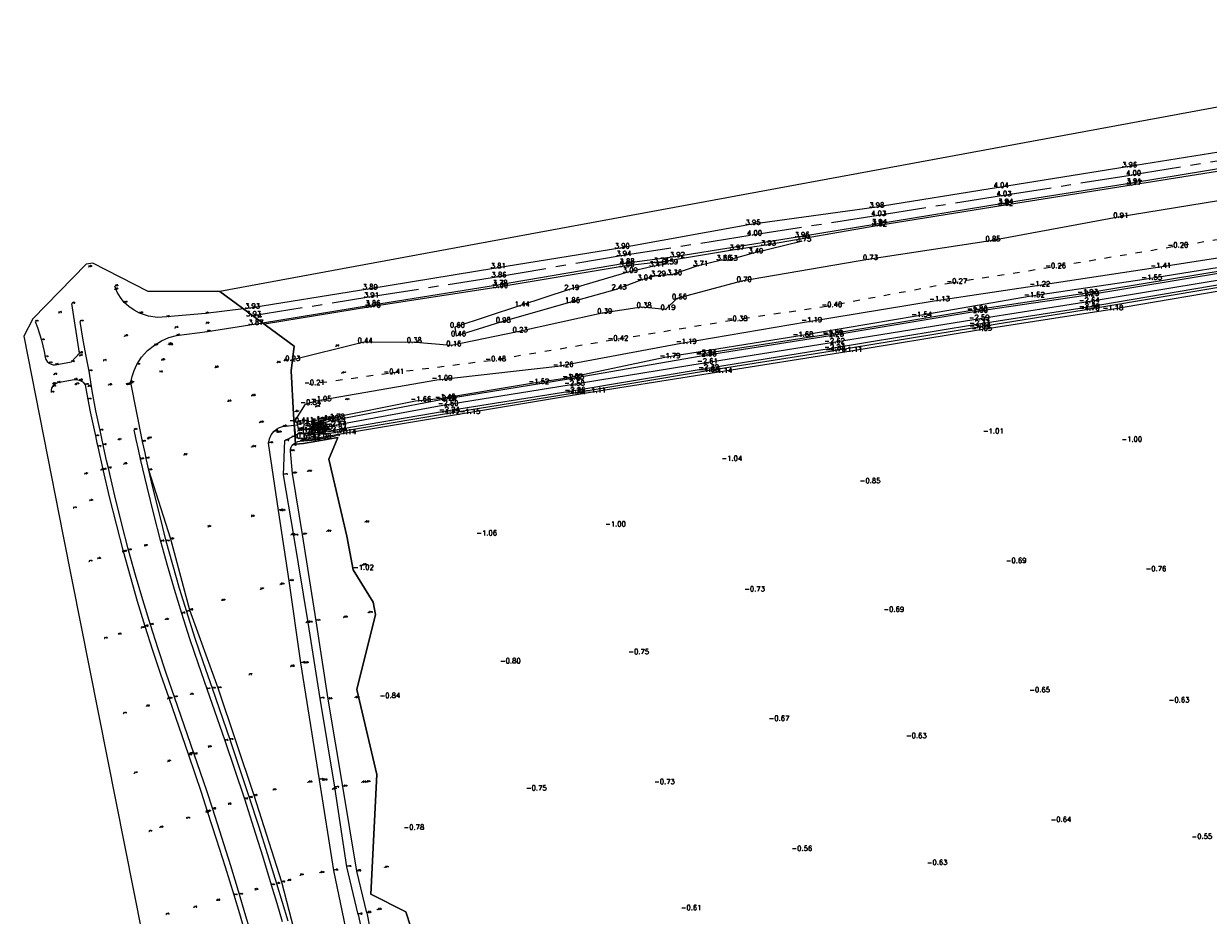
# Model space of a CAD drawing. Header units: metres. Extents: x 102665 to 103901, y 415762 to 419767.
# Tile 64 of 93: x 102665 to 102900, y 419250 to 419427. Entities that reach past the tile are written whole.
import ezdxf
from ezdxf.enums import TextEntityAlignment as Align

# ---------------------------------------------------------------- set-up
doc = ezdxf.new("R2010")
doc.units = ezdxf.units.M
doc.header["$MEASUREMENT"] = 0
doc.linetypes.add('AM-AS', pattern=[16, 10, -2, 2, -2])
doc.linetypes.add('DGN Style 5', pattern=[3.099898, 1.328528, -1.77137])
for name, color, linetype, lineweight in [('B-WE-AM-AS-G', 10, 'AM-AS', 13), ('B-WE-GW-TALUD-G', 90, 'Continuous', 13), ('DTM-Bodemsloot', 162, 'Continuous', 0), ('DTM-Grondslag', 135, 'Continuous', 0), ('DTM-Hoogtecijfer', 7, 'Continuous', 0), ('DTM-Kant-asfalt', 137, 'Continuous', 0), ('DTM-Meetpunt', 40, 'Continuous', 0), ('DTM-Teen-sloot', 142, 'Continuous', 0), ('DTM-Verkeersbordpaal', 25, 'Continuous', 0), ('DTM-Watergrens', 140, 'Continuous', 0), ('DTM-Wegmargeringen', 4, 'Continuous', 0), ('DTM_27-12-2009_terrestrisch', 97, 'Continuous', 0), ('DTM_31-01-2018_terrestrisch', 2, 'Continuous', 0), ('DTM_hoogtelijn', 251, 'DGN Style 5', 0), ('DTM_talud', 94, 'Continuous', 0), ('mp', 7, 'Continuous', 0), ('VERKEERSBORDEN', 30, 'Continuous', 0)]:
    doc.layers.add(name, color=color, linetype=linetype, lineweight=lineweight)
doc.styles.get("Standard").update_dxf_attribs({"font": 'txt.shx'})

# ---------------------------------------------------------------- blocks, each defined once
blk = doc.blocks.new('MP')
at = {"layer": 'mp', "color": 0, "linetype": 'ByBlock', "lineweight": -2, "elevation": -0.036, "flags": 128}
blk.add_lwpolyline([(-0.005, -0.009), (-0.01, 0), (-0.005, 0.009), (0.005, 0.009), (0.01, 0), (0.005, -0.009), (-0.005, -0.009)], close=True, dxfattribs=at)
blk = doc.blocks.new('125')
at = {"layer": 'VERKEERSBORDEN', "color": 0}
for p, q in [((0.21, 0.21), (-0.21, -0.21)), ((0.21, -0.21), (-0.21, 0.21))]:
    blk.add_line(p, q, dxfattribs=at)
blk.add_circle((0, 0), 0.3, dxfattribs=at)

msp = doc.modelspace()

# ---------------------------------------------------------------- linework, layer by layer
at = {"layer": 'B-WE-AM-AS-G'}
msp.add_polyline3d([(102710.19, 419369.27, 3.93), (102733.32, 419372.99, 3.91), (102758.71, 419377, 3.86), (102783.56, 419381.23, 3.94), (102809.58, 419385.32, 4), (102834.3, 419389.22, 4.03), (102859.25, 419393.16, 4.03), (102885.04, 419397.26, 4), (102909.4, 419401.24, 4), (102935.44, 419405.42, 3.93), (102951.37, 419408.17, 3.92)], dxfattribs=at)
at = {"layer": 'B-WE-GW-TALUD-G'}
for points in [[(102732.93, 419250.44, -0.68), (102730.89, 419258.72, -0.86), (102728.16, 419275.58, -0.93), (102725.18, 419292.98, -0.98), (102722.83, 419308.57, -1), (102720.11, 419325.72, -0.97), (102718.12, 419337.88, -0.87), (102717.68, 419342.33, -0.96), (102717.73, 419342.73, -0.97), (102717.86, 419343.11, -0.99), (102718.06, 419343.46, -1), (102718.36, 419343.79, -1.01), (102718.73, 419344.04, -1.01), (102719.14, 419344.21, -1.02), (102719.58, 419344.29, -1.02), (102722, 419344.46, -1.03), (102726.65, 419345.37, -1.1)], [(102732.93, 419250.44, -0.68), (102735.39, 419237.8, -0.3), (102733, 419234.72, 0.38), (102729.97, 419234.31, 0.6), (102726.45, 419234.06, 0.92), (102722.45, 419235.66, 1.27), (102720.99, 419238.69, 1.39), (102718.91, 419245.26, 1.56), (102715.98, 419256.51, 1.82), (102710.48, 419273.75, 2.25), (102703.32, 419295.13, 2.97), (102697.68, 419310.67, 3.66), (102693.88, 419324.77, 4.04), (102689.51, 419338.51, 4.35)]]:
    msp.add_polyline3d(points, dxfattribs=at)
at = {"layer": 'DTM-Bodemsloot'}
for points in [[(102721.91, 419346.48, -2.43), (102722.97, 419346.78, -2.38), (102725.75, 419347.36, -2.64), (102748.04, 419351.46, -2.6), (102773.19, 419355.47, -2.58), (102799.65, 419359.84, -2.61), (102824.96, 419363.87, -2.62), (102853.74, 419368.51, -2.59), (102875.65, 419371.94, -2.64), (102904.26, 419376.65, -2.64), (102934.56, 419381.78, -2.51), (102965, 419386.74, -2.58), (102997.14, 419392.08, -2.6), (103022.87, 419396.01, -2.59), (103048.11, 419400.39, -2.57), (103068.74, 419405.96, -2.5), (103087.05, 419410.16, -2.52), (103110.1, 419413.83, -2.52), (103133.9, 419417.32, -2.58), (103157.34, 419421.03, -2.56), (103179.67, 419424.21, -2.77), (103199.95, 419427.12, -2.76), (103201.91, 419427.36, -2.52)], [(102911.24, 419380.26, -1.62), (102888.11, 419376.5, -1.55), (102864.75, 419373.06, -1.52), (102842.29, 419369.15, -1.54), (102818.69, 419365.15, -1.68), (102792.22, 419360.91, -1.79), (102772.8, 419356.8, -1.62), (102766.1, 419355.81, -1.52), (102747.46, 419352.72, -1.45), (102742.6, 419352.28, -1.66), (102725.4, 419348.8, -1.72), (102724.22, 419348.56, -1.49), (102722.72, 419348.37, -1.44), (102721.39, 419348.15, -1.12), (102720.39, 419347.62, -1.02), (102720.26, 419346.21, -1.14), (102720.65, 419344.58, -0.97), (102722.72, 419344.87, -1.08), (102727.67, 419345.78, -1.14), (102752.38, 419349.84, -1.15), (102777.45, 419354.03, -1.11), (102802.54, 419358.01, -1.14), (102828.43, 419362.15, -1.11), (102854.28, 419366.38, -1.05), (102880.38, 419370.44, -1.18), (102909.21, 419375.31, -1.1)], [(102904.15, 419375.69, -2.38), (102875.7, 419370.79, -2.39), (102853.84, 419367.44, -2.33), (102824.96, 419362.63, -2.23), (102799.89, 419358.62, -2.32), (102773.29, 419354.14, -2.26), (102748.27, 419350.2, -2.24), (102725.81, 419346.35, -2.24), (102721.98, 419345.85, -2.22), (102721.91, 419346.48, -2.43), (102721.87, 419347.01, -2.22), (102725.54, 419348.32, -2.29), (102747.68, 419352.55, -2.29), (102773.04, 419356.67, -2.33), (102799.43, 419361.3, -2.35), (102824.76, 419365.22, -2.25), (102853.44, 419370.01, -2.3), (102875.59, 419373.27, -2.29), (102904.03, 419378, -2.41)], [(102903.95, 419378.33, -1.97), (102875.35, 419373.62, -1.93), (102853.37, 419370.29, -1.86), (102824.66, 419365.53, -1.89), (102799.45, 419361.58, -2.01)], [(102724.22, 419348.56, -1.49), (102721.71, 419347.45, -1.45), (102721.53, 419347.16, -1.63), (102721.47, 419346.34, -1.64), (102721.53, 419345.64, -1.71), (102725.94, 419345.96, -1.78), (102748.34, 419349.76, -1.72), (102773.35, 419353.76, -1.84), (102799.95, 419358.19, -1.83), (102825.15, 419362.21, -1.76), (102853.87, 419366.88, -1.84), (102875.69, 419370.42, -1.7), (102904.41, 419375.26, -1.75)]]:
    msp.add_polyline3d(points, dxfattribs=at)
at = {"layer": 'DTM-Kant-asfalt'}
for points in [[(102708.38, 419370.6, 3.93), (102733.09, 419374.6, 3.89), (102758.57, 419378.78, 3.81), (102783.26, 419382.76, 3.9), (102809.29, 419387.44, 3.95), (102833.92, 419390.88, 3.98), (102858.68, 419394.82, 4.04), (102884.25, 419398.92, 3.96), (102909.15, 419402.94, 3.97), (102934.98, 419407.13, 3.9), (102951.93, 419410.04, 3.9)], [(102701.16, 419366.13, 3.94), (102712.14, 419367.84, 3.87), (102733.62, 419371.37, 3.86), (102758.95, 419375.41, 3.78), (102784.2, 419379.69, 3.88), (102794.21, 419381.02, 3.92), (102819.06, 419384.99, 3.96), (102834.45, 419387.55, 3.94), (102859.59, 419391.63, 3.94), (102885.13, 419395.67, 3.91), (102909.73, 419399.71, 3.94), (102935.51, 419403.81, 3.9), (102950.77, 419406.17, 3.85)], [(102708.38, 419370.6, 3.93), (102700.81, 419369.68, 3.89), (102693.06, 419369.01, 4.21), (102691.23, 419368.92, 4.27), (102689.42, 419369.17, 4.33), (102687.68, 419369.75, 4.39), (102686.56, 419370.33, 4.42), (102685.53, 419371.06, 4.45), (102684.6, 419371.91, 4.49), (102683.85, 419372.9, 4.51), (102683.23, 419373.97, 4.53), (102682.75, 419375.12, 4.55)], [(102666.9, 419368.12, 4.74), (102667.35, 419366.89, 4.74), (102667.75, 419365.64, 4.74), (102668.12, 419364.38, 4.74), (102668.4, 419363.26, 4.73), (102668.65, 419362.14, 4.73), (102668.86, 419361, 4.73), (102669.03, 419360.54, 4.73), (102669.3, 419360.14, 4.74), (102669.66, 419359.82, 4.74), (102670.04, 419359.62, 4.75), (102670.46, 419359.51, 4.75), (102670.89, 419359.5, 4.76), (102674.11, 419360.05, 4.8), (102675.73, 419361.82, 4.8), (102674.21, 419371.66, 4.8)], [(102717.22, 419248.78, 1.71), (102716.11, 419252.51, 1.8), (102714.98, 419256.23, 1.89), (102713.23, 419261.95, 2.04), (102711.42, 419267.65, 2.2), (102709.54, 419273.33, 2.35), (102705.68, 419284.84, 2.73), (102702.17, 419295.1, 3.12), (102700.39, 419300.15, 3.31), (102698.69, 419305.23, 3.51), (102697.06, 419310.33, 3.71), (102695.64, 419314.99, 3.84), (102694.29, 419319.67, 3.98), (102692.99, 419324.37, 4.12), (102691.6, 419329.86, 4.22), (102690.27, 419335.35, 4.31), (102689.01, 419340.87, 4.4), (102688.76, 419341.98, 4.41), (102688.52, 419343.1, 4.43), (102688.27, 419344.21, 4.44), (102685.94, 419355.95, 4.51), (102686.2, 419357.18, 4.49), (102686.59, 419358.38, 4.46), (102687.12, 419359.52, 4.44), (102688.08, 419361, 4.39), (102689.26, 419362.3, 4.33), (102690.64, 419363.39, 4.28), (102692, 419364.25, 4.24), (102693.48, 419364.89, 4.19), (102695.04, 419365.3, 4.15), (102701.16, 419366.13, 3.94)], [(102708.7, 419246.51, 1.98), (102707.6, 419250.24, 2.06), (102706.49, 419253.97, 2.14), (102704.77, 419259.54, 2.31), (102703.01, 419265.09, 2.47), (102701.21, 419270.63, 2.63), (102699.98, 419274.37, 2.75), (102698.73, 419278.11, 2.88), (102697.46, 419281.84, 3), (102693.55, 419293.12, 3.44), (102691.9, 419297.87, 3.63), (102690.31, 419302.64, 3.81), (102688.78, 419307.43, 4), (102687.28, 419312.38, 4.14), (102685.84, 419317.35, 4.28), (102684.48, 419322.34, 4.42), (102683.06, 419327.75, 4.5), (102681.7, 419333.18, 4.59), (102680.42, 419338.63, 4.68), (102680.08, 419340.15, 4.69), (102679.74, 419341.66, 4.71), (102679.41, 419343.17, 4.72), (102679.25, 419343.89, 4.73), (102679.09, 419344.6, 4.73), (102678.93, 419345.32, 4.74), (102678.41, 419347.73, 4.75), (102677.91, 419350.14, 4.77), (102677.42, 419352.56, 4.79), (102676.88, 419355.53, 4.79), (102676.55, 419355.88, 4.79), (102676.15, 419356.16, 4.8), (102675.71, 419356.37, 4.8), (102675.37, 419356.46, 4.8), (102675.02, 419356.51, 4.8), (102674.66, 419356.52, 4.8), (102671.31, 419355.87, 4.76), (102670.94, 419355.71, 4.76), (102670.62, 419355.48, 4.75), (102670.35, 419355.17, 4.75), (102670.16, 419354.81, 4.74), (102670.06, 419354.41, 4.73), (102670.05, 419354, 4.72)]]:
    msp.add_polyline3d(points, dxfattribs=at)
at = {"layer": 'DTM-Teen-sloot', "extrusion": (0.088537, 0.00086511, 0.996073), "elevation": 9455.47, "flags": 128}
msp.add_lwpolyline([(418322.11, -106392.3), (418322.11, -106396.51)], dxfattribs=at)
at = {"layer": 'DTM-Teen-sloot'}
for points in [[(102731.16, 419250.13, -1.56), (102732.47, 419244.25, -1.58), (102733.46, 419239.7, -1.57), (102730.7, 419239.03, -1.56), (102730.04, 419241.04, -1.56), (102726.31, 419258.85, -1.58), (102723.5, 419276.93, -1.57), (102719.8, 419300.15, -1.58), (102717.45, 419316.47, -1.58), (102715.34, 419330.48, -1.58), (102713.35, 419343.91, -1.58), (102713.51, 419344.76, -1.58), (102713.86, 419345.55, -1.58), (102714.38, 419346.23, -1.58), (102714.9, 419346.66, -1.58), (102715.5, 419347, -1.58), (102716.14, 419347.21, -1.58), (102719.01, 419347.53, -1.59)], [(102731.16, 419250.13, -1.56), (102728.95, 419259.62, -1.73), (102726.51, 419275.41, -1.72), (102723.59, 419293.06, -1.72), (102721.25, 419308.21, -1.73), (102718.39, 419325.53, -1.73), (102716.29, 419337.61, -1.74), (102716.59, 419344.39, -1.72), (102719.22, 419345.77, -1.73)]]:
    msp.add_polyline3d(points, dxfattribs=at)
at = {"layer": 'DTM-Watergrens', "extrusion": (-0.001504, 0.008131, 0.999966), "elevation": 3253.81, "flags": 128}
msp.add_lwpolyline([(102718.85, 419335.52), (102719.11, 419334.09)], dxfattribs=at)
at = {"layer": 'DTM-Wegmargeringen'}
for points in [[(102709.73, 419246.75, 1.95), (102708.65, 419250.43, 2.04), (102707.56, 419254.1, 2.12), (102705.83, 419259.78, 2.28), (102704.06, 419265.44, 2.44), (102702.24, 419271.08, 2.6), (102701.03, 419274.72, 2.72), (102699.8, 419278.36, 2.84), (102698.56, 419281.99, 2.96), (102694.62, 419293.37, 3.41), (102692.96, 419298.15, 3.6), (102691.36, 419302.95, 3.79), (102689.82, 419307.77, 3.98), (102688.31, 419312.7, 4.11), (102686.85, 419317.65, 4.25), (102685.46, 419322.61, 4.39), (102684.05, 419328.02, 4.48), (102682.71, 419333.44, 4.57), (102681.45, 419338.89, 4.66), (102681.1, 419340.43, 4.67), (102680.76, 419341.98, 4.69), (102680.42, 419343.53, 4.7), (102680.21, 419344.49, 4.71), (102679.99, 419345.46, 4.72), (102679.79, 419346.43, 4.73), (102678.99, 419350.35, 4.75), (102678.26, 419354.29, 4.77), (102677.6, 419358.24, 4.79), (102676.96, 419361.52, 4.79), (102676.38, 419364.81, 4.79), (102675.84, 419368.11, 4.79)], [(102716.13, 419248.63, 1.76), (102715.05, 419252.3, 1.85), (102713.96, 419255.97, 1.93), (102712.21, 419261.68, 2.09), (102710.42, 419267.38, 2.24), (102708.59, 419273.06, 2.4), (102704.69, 419284.64, 2.78), (102701.11, 419294.94, 3.17), (102699.37, 419299.93, 3.37), (102697.7, 419304.95, 3.56), (102696.09, 419309.98, 3.75), (102694.64, 419314.75, 3.89), (102693.25, 419319.53, 4.04), (102691.93, 419324.34, 4.18), (102690.51, 419329.78, 4.27), (102689.16, 419335.23, 4.36), (102687.87, 419340.71, 4.45), (102687.44, 419342.65, 4.47), (102687.01, 419344.59, 4.49), (102686.59, 419346.53, 4.51)]]:
    msp.add_polyline3d(points, dxfattribs=at)
at = {"layer": 'DTM_27-12-2009_terrestrisch', "flags": 128}
msp.add_lwpolyline([(102937.79, 419417.34), (102703.65, 419374.08), (102718.45, 419363.21), (102717.82, 419358.29), (102718.3, 419349.64), (102718.7, 419343.71), (102720.28, 419343.8), (102727.12, 419345.04), (102725.36, 419340.7), (102728.95, 419325.41), (102730.17, 419318.7), (102734.15, 419312.26), (102734.64, 419309.83), (102730.93, 419294.89), (102734.87, 419277.99), (102733.71, 419254.17), (102740.64, 419250.63), (102742.68, 419244.52)], dxfattribs=at)
at = {"layer": 'DTM_31-01-2018_terrestrisch', "flags": 128}
msp.add_lwpolyline([(102742.68, 419244.52), (102740.64, 419250.63), (102733.71, 419254.17), (102734.87, 419277.99), (102730.93, 419294.89), (102734.64, 419309.83), (102734.15, 419312.26), (102730.17, 419318.7), (102728.95, 419325.41), (102725.36, 419340.7), (102727.12, 419345.04), (102720.28, 419343.8), (102718.7, 419343.71), (102718.3, 419349.64), (102717.82, 419358.29), (102718.45, 419363.21), (102703.65, 419374.08), (102689.39, 419374.08), (102678.34, 419379.68), (102677.03, 419379.51), (102666.43, 419368.6), (102664.6, 419365.18), (102672.48, 419325.4), (102691.67, 419228.5)], dxfattribs=at)
at = {"layer": 'DTM_hoogtelijn'}
msp.add_polyline3d([(102917.91, 419386.87, -0.15), (102893.32, 419382.93, -0.2), (102868.98, 419378.83, -0.26), (102849.3, 419375.75, -0.27), (102824.43, 419371.09, -0.4), (102805.59, 419368.3, -0.38), (102781.86, 419364.39, -0.42), (102757.52, 419360.3, -0.48), (102737.24, 419357.76, -0.41), (102721.43, 419355.56, -0.21)], dxfattribs=at)
at = {"layer": 'DTM_talud'}
for points in [[(102790.99, 419379.89, 3.73), (102806.11, 419382.44, 3.97), (102812.35, 419383.33, 3.93), (102834.45, 419387.2, 3.82), (102859.59, 419391.27, 3.82), (102885.15, 419395.3, 3.77), (102909.74, 419399.21, 3.71), (102935.46, 419403.31, 3.71), (102950.65, 419405.78, 3.68)], [(102955.45, 419400.21, 0.85), (102932.25, 419396.94, 0.98), (102908.13, 419393.07, 1.03), (102882.5, 419388.84, 0.91), (102857.05, 419384.16, 0.85), (102832.65, 419380.46, 0.73), (102807.52, 419376.1, 0.7), (102794.64, 419372.65, 0.56), (102792.36, 419370.51, 0.19), (102787.6, 419370.95, 0.38), (102779.76, 419369.78, 0.39), (102762.92, 419366.07, 0.23), (102749.72, 419363.31, 0.15), (102741.85, 419363.98, 0.38), (102732.07, 419363.91, 0.44), (102717.65, 419360.36, 0.23)], [(102720.65, 419344.58, -0.97), (102718.82, 419344.95, -0.65), (102718.44, 419348.07, -0.41), (102720.69, 419351.63, -0.84), (102722.76, 419352.34, -1.05), (102746.83, 419356.51, -1.09), (102770.93, 419359.18, -1.26), (102795.45, 419363.77, -1.19), (102820.42, 419368.06, -1.19), (102845.86, 419372.24, -1.13), (102865.84, 419375.21, -1.22), (102889.91, 419378.84, -1.41), (102914.68, 419382.69, -1.33)], [(102790.99, 419379.89, 3.73), (102792.86, 419379.59, 3.59), (102790.13, 419379.12, 3.41), (102784.84, 419377.91, 3.08), (102773.21, 419374.48, 2.19), (102763.32, 419371.2, 1.44), (102750.44, 419366.99, 0.6), (102750.66, 419365.28, 0.46), (102759.57, 419368.01, 0.98), (102773.34, 419371.94, 1.86), (102782.61, 419374.56, 2.43), (102787.74, 419376.46, 3.04), (102790.44, 419377.25, 3.29), (102793.65, 419377.46, 3.36), (102798.84, 419379.26, 3.71), (102803.5, 419380.39, 3.66), (102804.72, 419380.3, 3.53), (102809.85, 419381.77, 3.49), (102819.38, 419384.1, 3.75)], [(102790.99, 419379.89, 3.73), (102784.15, 419379.09, 3.66), (102759.04, 419374.93, 3.6), (102733.66, 419370.99, 3.76), (102712.53, 419367.55, 3.75)]]:
    msp.add_polyline3d(points, dxfattribs=at)

# ---------------------------------------------------------------- block references
at = {"layer": 'DTM-Grondslag', "xscale": 2.5, "yscale": 2.5, "zscale": 2.5}
msp.add_blockref('MP', (102685.74, 419355.78, 4.51), dxfattribs=at)
at = {"layer": 'DTM-Meetpunt', "xscale": 2.5, "yscale": 2.5, "zscale": 2.5}
for p in [(102677.52, 419378.98, 4.69), (102682.77, 419374.5, 4.55), (102671.55, 419369.83, 4.76), (102711.31, 419368.93, 3.94), (102694.72, 419366.82, 4.18), (102700.91, 419367.7, 3.92), (102684.7, 419365.16, 4.55), (102693.47, 419363.58, 4.09), (102693.69, 419363.43, 4.06), (102726.77, 419363.17, 0.36), (102675.73, 419361.28, 4.81), (102675.73, 419361.27, 4.81), (102680.47, 419360.27, 4.7), (102692.05, 419360.41, 3.65), (102702.74, 419358.93, 0.65), (102715.09, 419359.9, 0.15), (102716.49, 419360.29, 0.2), (102670.61, 419357.53, 4.76), (102691.63, 419358.01, 3.42), (102727.89, 419357.82, -0.17), (102670.42, 419355.71, 4.74), (102677.43, 419355.14, 4.78), (102681.52, 419355.45, 4.68), (102685.76, 419355.95, 4.53), (102705.25, 419352.21, 0.18), (102709.91, 419353.31, -0.08), (102728.59, 419352.52, -1.31), (102718.58, 419350.14, -0.61), (102722.67, 419351.13, -0.78), (102711.52, 419347.99, -0.67), (102719.32, 419346.72, -1.26), (102683.43, 419344.58, 4.61), (102715.09, 419346.05, -2.01), (102719.16, 419346.33, -2.17), (102709.98, 419343.15, -0.42), (102684.54, 419339.69, 4.55), (102696.51, 419341.55, 3.02), (102676.75, 419337.75, 4.67), (102679.99, 419338.53, 4.6), (102721.08, 419338.27, -0.92), (102677.75, 419332.45, 4.61), (102674.5, 419330.96, 4.79), (102715.82, 419330.44, -2.01), (102709.92, 419329.29, 0.23), (102732.51, 419328.19, -0.92), (102701.27, 419327.25, 2.54), (102717.78, 419325.63, -2.08), (102724.96, 419326.34, -0.92), (102688.6, 419323.47, 4.29), (102679.34, 419320.9, 4.53), (102684.21, 419322.26, 4.37), (102677.62, 419320.33, 4.73), (102732, 419319.62, -0.86), (102711.76, 419314.82, 0.37), (102715.61, 419315.76, -0.81), (102704.06, 419312.6, 2.39), (102728.22, 419309.21, -0.89), (102733.2, 419310.15, -0.79), (102688.01, 419307.13, 3.92), (102692.82, 419308.75, 3.87), (102720.82, 419308.19, -2), (102680.66, 419305.02, 4.73), (102683.4, 419305.82, 4.07), (102717.68, 419299.45, -0.66), (102720.45, 419300.14, -2), (102709.43, 419297.79, 1.72), (102693.26, 419293.02, 3.38), (102697.8, 419293.86, 3.3), (102730.52, 419293.24, -0.89), (102684.45, 419290.08, 4.73), (102689.04, 419291.53, 3.48), (102701.35, 419283.4, 2.89), (102693.24, 419280.54, 3.07), (102697.66, 419282.1, 2.96), (102686.63, 419278.21, 4.77), (102721.17, 419276.4, -0.58), (102724.19, 419276.81, -2), (102731.92, 419276.39, -0.9), (102732.75, 419276.44, -0.81), (102714.24, 419274.87, 1.54), (102726.06, 419275.03, -2.01), (102705.3, 419271.99, 2.5), (102697.06, 419269.22, 2.73), (102700.88, 419270.47, 2.56), (102689.52, 419266.61, 4.74), (102691.74, 419267.43, 4.28), (102736.43, 419259.44, -0.71), (102719.67, 419257.91, 0.89), (102723.58, 419258.41, -0.33), (102710.64, 419255.02, 2.03), (102717.21, 419256.84, 1.6), (102703.08, 419252.9, 2.26), (102692.95, 419250.11, 4.78), (102698.47, 419251.48, 3.76), (102734.99, 419251.05, -0.65)]:
    msp.add_blockref('MP', p, dxfattribs=at)
at = {"layer": 'DTM-Verkeersbordpaal', "xscale": 0.5, "yscale": 0.5, "zscale": 0.5}
for p in [(102674.99, 419355.62, 4.73), (102689.41, 419344.86, 4.12)]:
    msp.add_blockref('125', p, dxfattribs=at)

# ---------------------------------------------------------------- texts
at = {"layer": 'B-WE-GW-TALUD-G'}
for s, p in [('-1.02', (102719.58, 419344.29)), ('-1.03', (102722, 419344.46)), ('-1.10', (102726.65, 419345.37)), ('-0.96', (102717.68, 419342.33)), ('-1.00', (102718.06, 419343.46)), ('4.35', (102689.51, 419338.51)), ('-0.87', (102718.12, 419337.88)), ('-0.97', (102720.11, 419325.72)), ('4.04', (102693.88, 419324.77)), ('3.66', (102697.68, 419310.67)), ('-1.01', (102722.83, 419308.57)), ('2.97', (102703.32, 419295.13)), ('-0.98', (102725.18, 419292.98)), ('-0.93', (102728.16, 419275.58)), ('2.25', (102710.48, 419273.75)), ('-0.86', (102730.89, 419258.72)), ('1.82', (102715.98, 419256.51)), ('-0.68', (102732.93, 419250.44))]:
    msp.add_text(s, height=0.2, dxfattribs=at).set_placement(p, align=Align.BOTTOM_LEFT)
at = {"layer": 'DTM-Grondslag'}
msp.add_text('4.51', height=0.2, dxfattribs=at).set_placement((102685.74, 419355.78), align=Align.BOTTOM_LEFT)
msp.add_text('9056', height=0.2, dxfattribs=at).set_placement((102685.74, 419355.78, 4.51), align=Align.TOP_RIGHT)
at = {"layer": 'DTM-Hoogtecijfer', "linetype": 'Continuous', "lineweight": 0}
for s, p in [('3.96', (102883.25, 419398.82)), ('4.00', (102884.05, 419397.17)), ('3.91', (102884.13, 419395.57)), ('3.77', (102884.15, 419395.21)), ('4.04', (102857.68, 419394.73)), ('4.03', (102858.25, 419393.06)), ('3.98', (102832.92, 419390.79)), ('3.94', (102858.59, 419391.53)), ('3.82', (102858.59, 419391.18)), ('4.03', (102833.3, 419389.12)), ('0.91', (102881.5, 419388.74)), ('3.95', (102808.29, 419387.34)), ('3.94', (102833.45, 419387.46)), ('3.82', (102833.45, 419387.1)), ('4.00', (102808.58, 419385.23)), ('3.96', (102818.06, 419384.9)), ('3.75', (102818.38, 419384.01)), ('0.85', (102856.05, 419384.07)), ('3.90', (102782.26, 419382.66)), ('3.94', (102782.56, 419381.14)), ('3.92', (102793.22, 419380.93)), ('3.97', (102805.11, 419382.35)), ('3.49', (102808.85, 419381.67)), ('3.93', (102811.35, 419383.24)), ('-0.20', (102892.32, 419382.84)), ('3.81', (102757.57, 419378.69)), ('3.66', (102783.15, 419378.99)), ('3.88', (102783.2, 419379.6)), ('3.41', (102789.13, 419379.03)), ('3.73', (102789.99, 419379.8)), ('3.73', (102789.99, 419379.8)), ('3.73', (102789.99, 419379.8)), ('3.59', (102791.86, 419379.49)), ('3.71', (102797.84, 419379.16)), ('3.66', (102802.5, 419380.3)), ('3.53', (102803.72, 419380.21)), ('0.73', (102831.65, 419380.37)), ('-0.26', (102867.98, 419378.73)), ('-1.41', (102888.91, 419378.75)), ('3.86', (102757.71, 419376.91)), ('3.09', (102783.84, 419377.82)), ('3.04', (102786.74, 419376.36)), ('3.29', (102789.44, 419377.15)), ('3.36', (102792.66, 419377.37)), ('-1.55', (102887.11, 419376.41)), ('3.89', (102732.09, 419374.5)), ('3.78', (102757.95, 419375.31)), ('3.60', (102758.04, 419374.83)), ('2.19', (102772.21, 419374.38)), ('2.43', (102781.61, 419374.47)), ('0.70', (102806.53, 419376.01)), ('-0.27', (102848.3, 419375.66)), ('-1.22', (102864.84, 419375.12)), ('3.91', (102732.32, 419372.9)), ('1.86', (102772.34, 419371.85)), ('0.56', (102793.64, 419372.56)), ('-1.13', (102844.86, 419372.14)), ('-1.52', (102863.75, 419372.97)), ('-1.93', (102874.35, 419373.52)), ('-2.29', (102874.59, 419373.18)), ('-2.64', (102874.65, 419371.85)), ('3.93', (102708.65, 419370.71)), ('3.93', (102708.87, 419369.13)), ('3.86', (102732.62, 419371.27)), ('3.76', (102732.66, 419370.89)), ('1.44', (102762.32, 419371.1)), ('0.39', (102778.76, 419369.68)), ('0.38', (102786.6, 419370.85)), ('0.19', (102791.36, 419370.42)), ('-0.40', (102823.43, 419371)), ('-1.86', (102852.37, 419370.2)), ('-2.30', (102852.44, 419369.92)), ('-1.70', (102874.69, 419370.32)), ('-2.39', (102874.7, 419370.69)), ('-1.18', (102879.38, 419370.35)), ('3.87', (102709.33, 419367.45)), ('0.60', (102749.44, 419366.9)), ('0.98', (102758.57, 419367.92)), ('-0.38', (102804.59, 419368.21)), ('-1.19', (102819.42, 419367.96)), ('-1.54', (102841.29, 419369.05)), ('-2.59', (102852.75, 419368.41)), ('-2.33', (102852.84, 419367.34)), ('-1.84', (102852.87, 419366.79)), ('0.46', (102749.66, 419365.19)), ('0.23', (102761.92, 419365.98)), ('-1.68', (102817.69, 419365.06)), ('-1.89', (102823.66, 419365.44)), ('-2.25', (102823.76, 419365.13)), ('-1.05', (102853.28, 419366.28)), ('0.44', (102731.07, 419363.82)), ('0.38', (102740.85, 419363.89)), ('0.16', (102748.72, 419363.21)), ('-0.42', (102780.86, 419364.29)), ('-1.19', (102794.45, 419363.67)), ('-2.62', (102823.96, 419363.78)), ('-2.23', (102823.96, 419362.54)), ('-1.76', (102824.15, 419362.11)), ('0.23', (102716.65, 419360.27)), ('-0.48', (102756.52, 419360.2)), ('-1.79', (102791.22, 419360.82)), ('-2.36', (102798.43, 419361.21)), ('-2.01', (102798.45, 419361.48)), ('-2.61', (102798.65, 419359.75)), ('-1.11', (102827.43, 419362.06)), ('-0.41', (102736.24, 419357.66)), ('-1.26', (102769.93, 419359.08)), ('-2.32', (102798.89, 419358.53)), ('-1.83', (102798.95, 419358.1)), ('-1.14', (102801.54, 419357.91)), ('-0.21', (102720.43, 419355.47)), ('-1.09', (102745.83, 419356.41)), ('-1.52', (102765.1, 419355.72)), ('-1.52', (102765.1, 419355.72)), ('-1.62', (102771.8, 419356.71)), ('-2.33', (102772.04, 419356.58)), ('-2.58', (102772.19, 419355.37)), ('-2.26', (102772.29, 419354.04)), ('-1.84', (102772.35, 419353.67)), ('-1.11', (102776.45, 419353.94)), ('-0.84', (102719.69, 419351.54)), ('-1.05', (102721.76, 419352.25)), ('-1.66', (102741.61, 419352.19)), ('-1.45', (102746.46, 419352.63)), ('-2.29', (102746.68, 419352.45)), ('-2.60', (102747.04, 419351.37)), ('-0.41', (102717.44, 419347.97)), ('-1.12', (102720.39, 419348.05)), ('-1.44', (102721.72, 419348.28)), ('-1.49', (102723.22, 419348.47)), ('-1.49', (102723.22, 419348.47)), ('-1.72', (102724.4, 419348.71)), ('-2.29', (102724.55, 419348.23)), ('-2.24', (102747.27, 419350.1)), ('-1.72', (102747.34, 419349.67)), ('-1.15', (102751.38, 419349.74)), ('-1.14', (102719.26, 419346.12)), ('-1.02', (102719.39, 419347.53)), ('-1.64', (102720.47, 419346.25)), ('-1.63', (102720.53, 419347.06)), ('-1.45', (102720.71, 419347.36)), ('-2.22', (102720.87, 419346.91)), ('-2.43', (102720.91, 419346.39)), ('-2.43', (102720.91, 419346.39)), ('-2.22', (102720.98, 419345.75)), ('-2.22', (102720.98, 419345.75)), ('-2.38', (102721.97, 419346.69)), ('-2.64', (102724.75, 419347.27)), ('-2.24', (102724.81, 419346.26)), ('-1.78', (102724.94, 419345.87)), ('-1.14', (102726.67, 419345.69)), ('-1.01', (102855.57, 419345.83)), ('-0.65', (102717.82, 419344.85)), ('-0.96', (102719.65, 419344.48)), ('-0.96', (102719.65, 419344.48)), ('-1.71', (102720.53, 419345.55)), ('-1.08', (102721.72, 419344.77)), ('-1.00', (102883.13, 419344.2)), ('-1.04', (102803.52, 419340.39)), ('-0.85', (102831.04, 419335.94)), ('-1.00', (102780.36, 419327.32)), ('-1.06', (102754.72, 419325.54)), ('-0.69', (102860.11, 419320.06)), ('-1.02', (102730.17, 419318.7)), ('-0.76', (102887.94, 419318.43)), ('-0.73', (102808.04, 419314.4)), ('-0.69', (102835.76, 419310.35)), ('-0.75', (102784.98, 419301.93)), ('-0.80', (102759.43, 419300.09)), ('-0.65', (102864.78, 419294.33)), ('-0.84', (102735.45, 419293.19)), ('-0.63', (102892.55, 419292.32)), ('-0.67', (102812.91, 419288.66)), ('-0.63', (102840.24, 419285.21)), ('-0.75', (102764.6, 419274.8)), ('-0.73', (102790.1, 419276.06)), ('-0.64', (102869.03, 419268.53)), ('-0.78', (102740.22, 419266.99)), ('-0.55', (102897.08, 419265.16)), ('-0.56', (102817.45, 419262.78)), ('-0.63', (102844.38, 419259.98)), ('-0.61', (102795.41, 419250.98))]:
    msp.add_text(s, height=1, dxfattribs=at).set_placement(p)
at = {"layer": 'DTM-Kant-asfalt'}
for s, p in [('4.55', (102682.75, 419375.12)), ('4.80', (102674.21, 419371.66)), ('4.49', (102684.6, 419371.91)), ('4.74', (102666.9, 419368.12)), ('4.39', (102687.68, 419369.75)), ('4.21', (102693.06, 419369.01)), ('3.89', (102700.81, 419369.68)), ('4.15', (102695.04, 419365.3)), ('3.94', (102701.16, 419366.13)), ('4.74', (102668.12, 419364.38)), ('4.28', (102690.64, 419363.39)), ('4.73', (102668.86, 419361)), ('4.80', (102675.73, 419361.82)), ('4.74', (102669.66, 419359.82)), ('4.76', (102670.89, 419359.5)), ('4.80', (102674.11, 419360.05)), ('4.44', (102687.12, 419359.52)), ('4.76', (102671.31, 419355.87)), ('4.80', (102674.66, 419356.52)), ('4.80', (102675.71, 419356.37)), ('4.51', (102685.94, 419355.95)), ('4.72', (102670.05, 419354)), ('4.75', (102670.35, 419355.17)), ('4.79', (102676.88, 419355.53)), ('4.79', (102677.42, 419352.56)), ('4.74', (102678.93, 419345.32)), ('4.44', (102688.27, 419344.21)), ('4.72', (102679.41, 419343.17)), ('4.40', (102689.01, 419340.87)), ('4.68', (102680.42, 419338.63)), ('4.12', (102692.99, 419324.37)), ('4.42', (102684.48, 419322.34)), ('3.71', (102697.06, 419310.33)), ('4.00', (102688.78, 419307.43)), ('3.12', (102702.17, 419295.1)), ('3.44', (102693.55, 419293.12)), ('2.73', (102705.68, 419284.84)), ('3.00', (102697.46, 419281.84)), ('2.35', (102709.54, 419273.33)), ('2.63', (102701.21, 419270.63)), ('1.89', (102714.98, 419256.23)), ('2.14', (102706.49, 419253.97))]:
    msp.add_text(s, height=0.2, dxfattribs=at).set_placement(p, align=Align.BOTTOM_LEFT)
at = {"layer": 'DTM-Meetpunt'}
for s, p in [('4.69', (102677.52, 419378.98)), ('4.55', (102682.77, 419374.5)), ('4.76', (102671.55, 419369.83)), ('3.92', (102700.91, 419367.7)), ('3.94', (102711.31, 419368.93)), ('4.18', (102694.72, 419366.82)), ('4.55', (102684.7, 419365.16)), ('4.09', (102693.47, 419363.58)), ('4.06', (102693.69, 419363.43)), ('0.36', (102726.77, 419363.17)), ('4.81', (102675.73, 419361.27)), ('4.81', (102675.73, 419361.28)), ('4.70', (102680.47, 419360.27)), ('3.65', (102692.05, 419360.41)), ('0.65', (102702.74, 419358.93)), ('0.15', (102715.09, 419359.9)), ('0.20', (102716.49, 419360.29)), ('4.76', (102670.61, 419357.53)), ('4.53', (102685.76, 419355.95)), ('3.42', (102691.63, 419358.01)), ('-0.17', (102727.89, 419357.82)), ('4.74', (102670.42, 419355.71)), ('4.78', (102677.43, 419355.14)), ('4.68', (102681.52, 419355.45)), ('0.18', (102705.25, 419352.21)), ('-0.08', (102709.91, 419353.31)), ('-0.78', (102722.67, 419351.13)), ('-1.31', (102728.59, 419352.52)), ('-0.61', (102718.58, 419350.14)), ('-0.67', (102711.52, 419347.99)), ('-2.18', (102719.16, 419346.33)), ('-1.26', (102719.32, 419346.72)), ('4.61', (102683.43, 419344.58)), ('-2.01', (102715.09, 419346.05)), ('-0.42', (102709.98, 419343.15)), ('4.55', (102684.54, 419339.69)), ('3.02', (102696.51, 419341.55)), ('4.67', (102676.75, 419337.75)), ('4.60', (102679.99, 419338.53)), ('-0.92', (102721.08, 419338.27)), ('4.61', (102677.75, 419332.45)), ('4.79', (102674.5, 419330.96)), ('-2.01', (102715.82, 419330.44)), ('0.23', (102709.92, 419329.29)), ('-0.92', (102732.51, 419328.19)), ('2.54', (102701.27, 419327.25)), ('-2.08', (102717.78, 419325.63)), ('-0.92', (102724.96, 419326.34)), ('4.29', (102688.6, 419323.47)), ('4.53', (102679.34, 419320.9)), ('4.37', (102684.21, 419322.26)), ('4.73', (102677.62, 419320.33)), ('-0.86', (102732, 419319.62)), ('-0.81', (102715.61, 419315.76)), ('0.37', (102711.76, 419314.82)), ('2.39', (102704.06, 419312.6)), ('3.87', (102692.82, 419308.75)), ('-0.89', (102728.22, 419309.21)), ('-0.79', (102733.2, 419310.15)), ('3.93', (102688.01, 419307.13)), ('-2.00', (102720.82, 419308.19)), ('4.73', (102680.66, 419305.02)), ('4.07', (102683.4, 419305.82)), ('-0.66', (102717.68, 419299.45)), ('-2.01', (102720.45, 419300.14)), ('1.72', (102709.43, 419297.79)), ('3.38', (102693.26, 419293.02)), ('3.30', (102697.8, 419293.86)), ('-0.89', (102730.52, 419293.24)), ('4.73', (102684.45, 419290.08)), ('3.48', (102689.04, 419291.53)), ('2.89', (102701.35, 419283.4)), ('3.07', (102693.24, 419280.54)), ('2.96', (102697.66, 419282.1)), ('4.77', (102686.63, 419278.21)), ('-0.58', (102721.17, 419276.4)), ('-2.00', (102724.19, 419276.81)), ('-0.90', (102731.92, 419276.39)), ('-0.81', (102732.75, 419276.44)), ('1.54', (102714.24, 419274.87)), ('-2.01', (102726.06, 419275.03)), ('2.50', (102705.3, 419271.99)), ('2.73', (102697.06, 419269.22)), ('2.56', (102700.88, 419270.47)), ('4.74', (102689.52, 419266.61)), ('4.28', (102691.74, 419267.43)), ('-0.71', (102736.43, 419259.44)), ('1.60', (102717.21, 419256.84)), ('0.89', (102719.67, 419257.91)), ('-0.33', (102723.58, 419258.41)), ('2.03', (102710.64, 419255.02)), ('2.26', (102703.08, 419252.9)), ('4.78', (102692.95, 419250.11)), ('3.76', (102698.47, 419251.48)), ('-0.65', (102734.99, 419251.05))]:
    msp.add_text(s, height=0.2, dxfattribs=at).set_placement(p, align=Align.BOTTOM_LEFT)
msp.add_text('HOOGTE OP DAM', height=0.2, dxfattribs=at).set_placement((102719.32, 419346.72, -1.26), align=Align.TOP_LEFT)
at = {"layer": 'DTM-Teen-sloot'}
for s, p in [('-1.59', (102716.14, 419347.21)), ('-1.59', (102719.01, 419347.53)), ('-1.58', (102714.38, 419346.23)), ('-1.72', (102716.59, 419344.39)), ('-1.73', (102719.22, 419345.77)), ('-2.10', (102723.42, 419345.81)), ('-1.58', (102713.35, 419343.91)), ('-1.74', (102716.29, 419337.61)), ('-1.58', (102715.34, 419330.48)), ('-1.73', (102718.39, 419325.53)), ('-1.59', (102717.45, 419316.47)), ('-1.73', (102721.25, 419308.21)), ('-1.58', (102719.8, 419300.15)), ('-1.72', (102723.59, 419293.06)), ('-1.57', (102723.5, 419276.93)), ('-1.72', (102726.51, 419275.41)), ('-1.73', (102728.95, 419259.62)), ('-1.58', (102726.31, 419258.85)), ('-1.56', (102731.16, 419250.13))]:
    msp.add_text(s, height=0.2, dxfattribs=at).set_placement(p, align=Align.BOTTOM_LEFT)
at = {"layer": 'DTM-Verkeersbordpaal'}
for s, p in [('4.73', (102674.99, 419355.62)), ('4.12', (102689.41, 419344.86))]:
    msp.add_text(s, height=0.2, dxfattribs=at).set_placement(p, align=Align.BOTTOM_LEFT)
at = {"layer": 'DTM-Watergrens'}
for s, p in [('-1.26', (102718.97, 419348.11)), ('-1.25', (102719.23, 419346.68))]:
    msp.add_text(s, height=0.2, dxfattribs=at).set_placement(p, align=Align.BOTTOM_LEFT)
at = {"layer": 'DTM-Wegmargeringen'}
for s, p in [('4.79', (102675.84, 419368.11)), ('4.79', (102677.6, 419358.24)), ('4.73', (102679.79, 419346.43)), ('4.51', (102686.59, 419346.53)), ('4.70', (102680.42, 419343.53)), ('4.45', (102687.87, 419340.71)), ('4.66', (102681.45, 419338.89)), ('4.18', (102691.93, 419324.34)), ('4.39', (102685.46, 419322.61)), ('3.75', (102696.09, 419309.98)), ('3.98', (102689.82, 419307.77)), ('3.17', (102701.11, 419294.94)), ('3.41', (102694.62, 419293.37)), ('2.78', (102704.69, 419284.64)), ('2.96', (102698.56, 419281.99)), ('2.60', (102702.24, 419271.08)), ('2.40', (102708.59, 419273.06)), ('1.93', (102713.96, 419255.97)), ('2.12', (102707.56, 419254.1))]:
    msp.add_text(s, height=0.2, dxfattribs=at).set_placement(p, align=Align.BOTTOM_LEFT)

doc.saveas('drawing.dxf')
